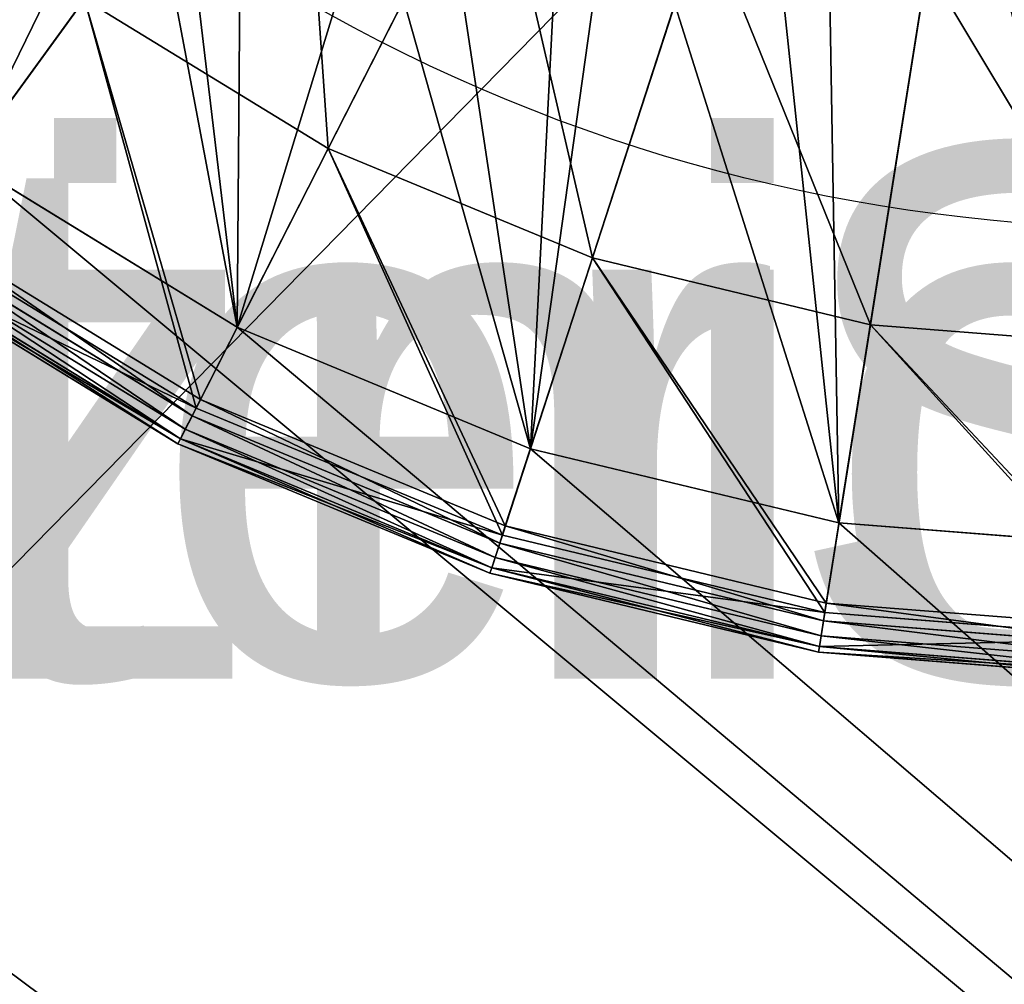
# Model space of a CAD drawing. Header units: centimetres. Extents: x -20.5 to 20.5, y -20.5 to 20.5.
# Tile 78 of 256: x -2.1 to -0.3, y -2.6 to -0.8. Entities that reach past the tile are written whole.
import ezdxf

# ---------------------------------------------------------------- set-up
doc = ezdxf.new("R2010")
doc.units = ezdxf.units.CM
doc.header["$LTSCALE"] = 2.54
doc.layers.get('0').update_dxf_attribs({"true_color": 0xff5454})
doc.layers.add('CHROM', color=7, linetype='Continuous', true_color=0x777799)

# ---------------------------------------------------------------- blocks, each defined once
blk = doc.blocks.new('Grupuj#4')
at = {"color": 0}
for p, q in [((1.5664, 0.7257, 3.9), (2.6091, 2.1609, 3.6769)), ((1.5664, 0.7257, 3.9), (2.6091, 2.1609, 3.6769)), ((2.0748, 0.4142, 3.9), (2.8802, 1.9948, 3.6769)), ((2.0748, 0.4142, 3.9), (2.8802, 1.9948, 3.6769)), ((2.6257, 0.186, 3.9), (3.1739, 1.8731, 3.6769)), ((2.6257, 0.186, 3.9), (3.1739, 1.8731, 3.6769)), ((3.2055, 0.0468, 3.9), (3.4831, 1.7989, 3.6769)), ((3.2055, 0.0468, 3.9), (3.4831, 1.7989, 3.6769)), ((2.0748, 0.4142, 3.9), (1.5664, 0.7257, 3.9)), ((2.0748, 0.4142, 3.6), (1.5664, 0.7257, 3.6)), ((2.0748, 0.4142, 3.6), (1.5664, 0.7257, 3.6)), ((2.0748, 0.4142, 3.9), (1.5664, 0.7257, 3.9)), ((2.0748, 0.4142, 3.9), (2.0748, 0.4142, 3.6)), ((2.6257, 0.186, 3.9), (2.0748, 0.4142, 3.9)), ((2.0748, 0.4142, 3.9), (2.0748, 0.4142, 3.6)), ((2.6257, 0.186, 3.6), (2.0748, 0.4142, 3.6)), ((2.6257, 0.186, 3.6), (2.0748, 0.4142, 3.6)), ((2.6257, 0.186, 3.9), (2.0748, 0.4142, 3.9)), ((3.2055, 0.0468, 3.9), (2.6257, 0.186, 3.9)), ((2.6257, 0.186, 3.9), (2.6257, 0.186, 3.6)), ((3.2055, 0.0468, 3.6), (2.6257, 0.186, 3.6)), ((2.6257, 0.186, 3.9), (2.6257, 0.186, 3.6)), ((3.2055, 0.0468, 3.6), (2.6257, 0.186, 3.6)), ((3.2055, 0.0468, 3.9), (2.6257, 0.186, 3.9)), ((3.2055, 0.0468, 3.9), (3.2055, 0.0468, 3.6)), ((3.8, 0, 3.9), (3.2055, 0.0468, 3.9)), ((3.2055, 0.0468, 3.9), (3.2055, 0.0468, 3.6)), ((3.8, 0, 3.6), (3.2055, 0.0468, 3.6)), ((3.8, 0, 3.6), (3.2055, 0.0468, 3.6)), ((3.8, 0, 3.9), (3.2055, 0.0468, 3.9))]:
    blk.add_line(p, q, dxfattribs=at)
mesh = blk.add_polyface(dxfattribs=at)
corners = [(1.5664, 6.8743, 3.6), (1.3785, 3.8, 3.6), (1.113, 6.487, 3.6), (1.4083, 4.1788, 3.6), (1.497, 4.5483, 3.6), (1.6424, 4.8993, 3.6), (2.0748, 7.1858, 3.6), (1.841, 5.2233, 3.6), (2.0878, 5.5122, 3.6), (2.6257, 7.414, 3.6), (2.3767, 5.759, 3.6), (2.7007, 5.9576, 3.6), (3.2055, 7.5532, 3.6), (3.0517, 6.103, 3.6), (3.4212, 6.1917, 3.6), (3.8, 7.6, 3.6), (3.8, 6.2215, 3.6), (4.3945, 7.5532, 3.6), (4.1788, 6.1917, 3.6), (4.5483, 6.103, 3.6), (4.9743, 7.414, 3.6), (4.8993, 5.9576, 3.6), (5.2233, 5.759, 3.6), (5.5252, 7.1858, 3.6), (5.5122, 5.5122, 3.6), (5.759, 5.2233, 3.6), (6.0336, 6.8743, 3.6), (5.9576, 4.8993, 3.6), (6.103, 4.5483, 3.6), (6.487, 6.487, 3.6), (6.1917, 4.1788, 3.6), (6.2215, 3.8, 3.6), (6.487, 1.113, 3.6), (6.8743, 1.5664, 3.6), (6.8743, 6.0336, 3.6), (7.1858, 5.5252, 3.6), (7.1858, 2.0748, 3.6), (7.414, 4.9743, 3.6), (7.414, 2.6257, 3.6), (7.5532, 4.3945, 3.6), (7.5532, 3.2055, 3.6), (7.6, 3.8, 3.6), (0.0468, 4.3945, 3.6), (0.0468, 3.2055, 3.6), (0, 3.8, 3.6), (0.186, 2.6257, 3.6), (0.186, 4.9743, 3.6), (0.4142, 2.0748, 3.6), (0.4142, 5.5252, 3.6), (0.7257, 1.5664, 3.6), (0.7257, 6.0336, 3.6), (1.113, 1.113, 3.6), (1.5664, 0.7257, 3.6), (1.4083, 3.4212, 3.6), (1.497, 3.0517, 3.6), (1.6424, 2.7007, 3.6), (2.0748, 0.4142, 3.6), (1.841, 2.3767, 3.6), (2.0878, 2.0878, 3.6), (2.6257, 0.186, 3.6), (2.3767, 1.841, 3.6), (2.7007, 1.6424, 3.6), (3.2055, 0.0468, 3.6), (3.0517, 1.497, 3.6), (3.4212, 1.4083, 3.6), (3.8, 0, 3.6), (3.8, 1.3785, 3.6), (4.1788, 1.4083, 3.6), (4.3945, 0.0468, 3.6), (4.5483, 1.497, 3.6), (4.9743, 0.186, 3.6), (4.8993, 1.6424, 3.6), (5.2233, 1.841, 3.6), (5.5252, 0.4142, 3.6), (5.5122, 2.0878, 3.6), (5.759, 2.3767, 3.6), (6.0336, 0.7257, 3.6), (5.9576, 2.7007, 3.6), (6.103, 3.0517, 3.6), (6.1917, 3.4212, 3.6)]
mesh.append_faces([[corners[k] for k in face] for face in [(40, 39, 41), (42, 43, 44)]], dxfattribs={"vtx0": -1, "color": 0})
mesh.append_faces([[corners[k] for k in face] for face in [(0, 1, 2), (1, 0, 3), (3, 0, 4), (4, 0, 5), (5, 6, 7), (7, 6, 8), (8, 9, 10), (10, 9, 11), (11, 12, 13), (13, 12, 14), (14, 15, 16), (16, 17, 18), (18, 17, 19), (19, 20, 21), (21, 20, 22), (22, 23, 24), (24, 23, 25), (25, 26, 27), (27, 26, 28), (28, 29, 30), (30, 29, 31), (32, 29, 33), (33, 35, 36), (36, 37, 38), (38, 39, 40), (43, 42, 45), (45, 46, 47), (47, 48, 49), (49, 2, 51), (51, 2, 52), (52, 55, 56), (56, 58, 59), (59, 61, 62), (62, 64, 65), (65, 67, 68), (68, 69, 70), (70, 72, 73), (73, 75, 76), (76, 78, 32)]], dxfattribs={"vtx0": -1, "vtx1": -1, "color": 0})
mesh.append_faces([[corners[k] for k in face] for face in [(31, 29, 32), (52, 2, 1)]], dxfattribs={"vtx0": -1, "vtx1": -1, "vtx2": -1, "color": 0})
mesh.append_faces([[corners[k] for k in face] for face in [(5, 0, 6), (8, 6, 9), (11, 9, 12), (14, 12, 15), (16, 15, 17), (19, 17, 20), (22, 20, 23), (25, 23, 26), (28, 26, 29), (33, 29, 34), (33, 34, 35), (36, 35, 37), (38, 37, 39), (45, 42, 46), (47, 46, 48), (49, 48, 50), (49, 50, 2), (52, 1, 53), (52, 53, 54), (52, 54, 55), (56, 55, 57), (56, 57, 58), (59, 58, 60), (59, 60, 61), (62, 61, 63), (62, 63, 64), (65, 64, 66), (65, 66, 67), (68, 67, 69), (70, 69, 71), (70, 71, 72), (73, 72, 74), (73, 74, 75), (76, 75, 77), (76, 77, 78), (32, 78, 79), (32, 79, 31)]], dxfattribs={"vtx0": -1, "vtx2": -1, "color": 0})
mesh = blk.add_polyface(dxfattribs=at)
corners = [(1.5664, 0.7257, 3.9), (2.3674, 2.3674, 3.6769), (1.113, 1.113, 3.9), (2.6091, 2.1609, 3.6769)]
mesh.append_faces([[corners[k] for k in face] for face in [(0, 1, 2), (1, 0, 3)]], dxfattribs={"vtx0": -1, "color": 0})
mesh = blk.add_polyface(dxfattribs=at)
corners = [(2.0748, 0.4142, 3.9), (2.6091, 2.1609, 3.6769), (1.5664, 0.7257, 3.9), (2.8802, 1.9948, 3.6769)]
mesh.append_faces([[corners[k] for k in face] for face in [(0, 1, 2), (1, 0, 3)]], dxfattribs={"vtx0": -1, "color": 0})
mesh = blk.add_polyface(dxfattribs=at)
corners = [(2.6257, 0.186, 3.9), (2.8802, 1.9948, 3.6769), (2.0748, 0.4142, 3.9), (3.1739, 1.8731, 3.6769)]
mesh.append_faces([[corners[k] for k in face] for face in [(0, 1, 2), (1, 0, 3)]], dxfattribs={"vtx0": -1, "color": 0})
mesh = blk.add_polyface(dxfattribs=at)
corners = [(3.2055, 0.0468, 3.9), (3.1739, 1.8731, 3.6769), (2.6257, 0.186, 3.9), (3.4831, 1.7989, 3.6769)]
mesh.append_faces([[corners[k] for k in face] for face in [(0, 1, 2), (1, 0, 3)]], dxfattribs={"vtx0": -1, "color": 0})
mesh = blk.add_polyface(dxfattribs=at)
corners = [(3.8, 0, 3.9), (3.4831, 1.7989, 3.6769), (3.2055, 0.0468, 3.9), (3.8, 1.7739, 3.6769)]
mesh.append_faces([[corners[k] for k in face] for face in [(0, 1, 2), (1, 0, 3)]], dxfattribs={"vtx0": -1, "color": 0})
mesh = blk.add_polyface(dxfattribs=at)
corners = [(2.0748, 0.4142, 3.6), (1.5664, 0.7257, 3.9), (1.5664, 0.7257, 3.6), (2.0748, 0.4142, 3.9)]
mesh.append_faces([[corners[k] for k in face] for face in [(0, 1, 2), (1, 0, 3)]], dxfattribs={"vtx0": -1, "color": 0})
mesh = blk.add_polyface(dxfattribs=at)
corners = [(2.6257, 0.186, 3.6), (2.0748, 0.4142, 3.9), (2.0748, 0.4142, 3.6), (2.6257, 0.186, 3.9)]
mesh.append_faces([[corners[k] for k in face] for face in [(0, 1, 2), (1, 0, 3)]], dxfattribs={"vtx0": -1, "color": 0})
mesh = blk.add_polyface(dxfattribs=at)
corners = [(3.2055, 0.0468, 3.6), (2.6257, 0.186, 3.9), (2.6257, 0.186, 3.6), (3.2055, 0.0468, 3.9)]
mesh.append_faces([[corners[k] for k in face] for face in [(0, 1, 2), (1, 0, 3)]], dxfattribs={"vtx0": -1, "color": 0})
mesh = blk.add_polyface(dxfattribs=at)
corners = [(3.8, 0, 3.6), (3.2055, 0.0468, 3.9), (3.2055, 0.0468, 3.6), (3.8, 0, 3.9)]
mesh.append_faces([[corners[k] for k in face] for face in [(0, 1, 2), (1, 0, 3)]], dxfattribs={"vtx0": -1, "color": 0})
blk = doc.blocks.new('R__nica#1')
at = {"color": 0}
blk.add_blockref('Grupuj#4', (0, 0), dxfattribs=at)
blk = doc.blocks.new('OuterShell')
at = {"color": 0}
for p, q in [((2.4919, 0.9959, 12.9468), (2.8007, 1.602, 13.0947)), ((2.8007, 1.602, 12.6882), (2.4919, 0.9959, 12.5883)), ((2.4919, 0.9959, 12.9468), (2.8007, 1.602, 13.0947)), ((2.8007, 1.602, 12.6882), (2.4919, 0.9959, 12.5883)), ((2.9882, 0.7903, 12.9468), (3.1984, 1.4373, 13.0947)), ((3.1984, 1.4373, 12.6882), (2.9882, 0.7903, 12.5883)), ((3.1984, 1.4373, 12.6882), (2.9882, 0.7903, 12.5883)), ((2.9882, 0.7903, 12.9468), (3.1984, 1.4373, 13.0947)), ((3.6169, 1.3368, 12.6882), (3.5105, 0.6649, 12.5883)), ((3.5105, 0.6649, 12.9468), (3.6169, 1.3368, 13.0947)), ((3.5105, 0.6649, 12.9468), (3.6169, 1.3368, 13.0947)), ((3.6169, 1.3368, 12.6882), (3.5105, 0.6649, 12.5883)), ((2.0339, 1.2765, 12.5883), (1.7121, 0.8337, 12.4896)), ((2.0339, 1.2765, 12.5883), (1.7121, 0.8337, 12.4896)), ((1.7228, 0.8484, 12.8057), (2.0339, 1.2765, 12.9468)), ((1.7228, 0.8484, 12.8057), (2.0339, 1.2765, 12.9468)), ((2.4919, 0.9959, 12.9468), (2.0339, 1.2765, 12.9468)), ((2.4919, 0.9959, 12.5883), (2.0339, 1.2765, 12.5883)), ((2.4919, 0.9959, 12.9468), (2.0339, 1.2765, 12.9468)), ((2.4919, 0.9959, 12.5883), (2.0339, 1.2765, 12.5883)), ((2.4919, 0.9959, 12.5883), (2.2434, 0.5081, 12.4896)), ((2.4919, 0.9959, 12.5883), (2.2434, 0.5081, 12.4896)), ((2.2516, 0.5244, 12.8057), (2.4919, 0.9959, 12.9468)), ((2.2516, 0.5244, 12.8057), (2.4919, 0.9959, 12.9468)), ((2.9882, 0.7903, 12.9468), (2.4919, 0.9959, 12.9468)), ((2.9882, 0.7903, 12.5883), (2.4919, 0.9959, 12.5883)), ((2.9882, 0.7903, 12.9468), (2.4919, 0.9959, 12.9468)), ((2.9882, 0.7903, 12.5883), (2.4919, 0.9959, 12.5883)), ((2.2434, 0.5081, 12.4896), (1.7121, 0.8337, 12.4896)), ((2.2434, 0.5081, 12.4896), (1.7121, 0.8337, 12.4896)), ((2.2516, 0.5244, 12.8057), (1.7228, 0.8484, 12.8057)), ((2.2516, 0.5244, 12.8057), (1.7228, 0.8484, 12.8057)), ((2.2362, 0.494, 12.791), (1.7028, 0.8208, 12.791)), ((2.2362, 0.494, 12.791), (1.7028, 0.8208, 12.791)), ((2.2233, 0.4686, 12.7672), (1.6861, 0.7978, 12.7672)), ((2.2233, 0.4686, 12.7672), (1.6861, 0.7978, 12.7672)), ((2.214, 0.4505, 12.628), (1.6741, 0.7814, 12.628)), ((2.214, 0.4505, 12.628), (1.6741, 0.7814, 12.628)), ((2.214, 0.4505, 12.7362), (1.6741, 0.7813, 12.7362)), ((2.214, 0.4505, 12.7362), (1.6741, 0.7813, 12.7362)), ((2.9882, 0.7903, 12.5883), (2.819, 0.2697, 12.4896)), ((2.9882, 0.7903, 12.5883), (2.819, 0.2697, 12.4896)), ((2.8246, 0.287, 12.8057), (2.9882, 0.7903, 12.9468)), ((2.8246, 0.287, 12.8057), (2.9882, 0.7903, 12.9468)), ((3.5105, 0.6649, 12.5883), (2.9882, 0.7903, 12.5883)), ((3.5105, 0.6649, 12.9468), (2.9882, 0.7903, 12.9468)), ((3.5105, 0.6649, 12.5883), (2.9882, 0.7903, 12.5883)), ((3.5105, 0.6649, 12.9468), (2.9882, 0.7903, 12.9468)), ((2.2092, 0.441, 12.7006), (1.6678, 0.7727, 12.7006)), ((2.2092, 0.441, 12.6635), (1.6678, 0.7727, 12.6635)), ((2.2092, 0.441, 12.7006), (1.6678, 0.7727, 12.7006)), ((2.2092, 0.441, 12.6635), (1.6678, 0.7727, 12.6635)), ((3.5105, 0.6649, 12.5883), (3.4249, 0.1242, 12.4896)), ((3.5105, 0.6649, 12.5883), (3.4249, 0.1242, 12.4896)), ((3.4277, 0.1422, 12.8057), (3.5105, 0.6649, 12.9468)), ((3.4277, 0.1422, 12.8057), (3.5105, 0.6649, 12.9468)), ((4.046, 0.6227, 12.5883), (3.5105, 0.6649, 12.5883)), ((4.046, 0.6227, 12.9468), (3.5105, 0.6649, 12.9468)), ((4.046, 0.6227, 12.9468), (3.5105, 0.6649, 12.9468)), ((4.046, 0.6227, 12.5883), (3.5105, 0.6649, 12.5883)), ((2.2362, 0.494, 12.791), (2.2516, 0.5244, 12.8057)), ((2.2362, 0.494, 12.791), (2.2516, 0.5244, 12.8057)), ((2.8246, 0.287, 12.8057), (2.2516, 0.5244, 12.8057)), ((2.8246, 0.287, 12.8057), (2.2516, 0.5244, 12.8057)), ((2.2434, 0.5081, 12.4896), (2.214, 0.4505, 12.628)), ((2.2434, 0.5081, 12.4896), (2.214, 0.4505, 12.628)), ((2.819, 0.2697, 12.4896), (2.2434, 0.5081, 12.4896)), ((2.819, 0.2697, 12.4896), (2.2434, 0.5081, 12.4896)), ((2.2233, 0.4686, 12.7672), (2.2362, 0.494, 12.791)), ((2.2233, 0.4686, 12.7672), (2.2362, 0.494, 12.791)), ((2.8141, 0.2546, 12.791), (2.2362, 0.494, 12.791)), ((2.8141, 0.2546, 12.791), (2.2362, 0.494, 12.791)), ((2.214, 0.4505, 12.7362), (2.2233, 0.4686, 12.7672)), ((2.214, 0.4505, 12.7362), (2.2233, 0.4686, 12.7672)), ((2.8053, 0.2275, 12.7672), (2.2233, 0.4686, 12.7672)), ((2.8053, 0.2275, 12.7672), (2.2233, 0.4686, 12.7672)), ((2.2092, 0.441, 12.7006), (2.214, 0.4505, 12.7362)), ((2.214, 0.4505, 12.628), (2.2092, 0.441, 12.6635)), ((2.2092, 0.441, 12.7006), (2.214, 0.4505, 12.7362)), ((2.214, 0.4505, 12.628), (2.2092, 0.441, 12.6635)), ((2.799, 0.2081, 12.7362), (2.214, 0.4505, 12.7362)), ((2.799, 0.2082, 12.628), (2.214, 0.4505, 12.628)), ((2.799, 0.2081, 12.7362), (2.214, 0.4505, 12.7362)), ((2.799, 0.2082, 12.628), (2.214, 0.4505, 12.628)), ((2.7957, 0.198, 12.7006), (2.2092, 0.441, 12.7006)), ((2.7957, 0.198, 12.7006), (2.2092, 0.441, 12.7006)), ((2.2092, 0.441, 12.6635), (2.2092, 0.441, 12.7006)), ((2.7957, 0.198, 12.6635), (2.2092, 0.441, 12.6635)), ((2.2092, 0.441, 12.6635), (2.2092, 0.441, 12.7006)), ((2.7957, 0.198, 12.6635), (2.2092, 0.441, 12.6635)), ((2.8141, 0.2546, 12.791), (2.8246, 0.287, 12.8057)), ((2.8141, 0.2546, 12.791), (2.8246, 0.287, 12.8057)), ((3.4277, 0.1422, 12.8057), (2.8246, 0.287, 12.8057)), ((3.4277, 0.1422, 12.8057), (2.8246, 0.287, 12.8057)), ((2.819, 0.2697, 12.4896), (2.799, 0.2082, 12.628)), ((2.819, 0.2697, 12.4896), (2.799, 0.2082, 12.628)), ((3.4249, 0.1242, 12.4896), (2.819, 0.2697, 12.4896)), ((3.4249, 0.1242, 12.4896), (2.819, 0.2697, 12.4896)), ((2.8053, 0.2275, 12.7672), (2.8141, 0.2546, 12.791)), ((2.8053, 0.2275, 12.7672), (2.8141, 0.2546, 12.791)), ((3.4224, 0.1086, 12.791), (2.8141, 0.2546, 12.791)), ((3.4224, 0.1086, 12.791), (2.8141, 0.2546, 12.791)), ((2.799, 0.2081, 12.7362), (2.8053, 0.2275, 12.7672)), ((2.799, 0.2081, 12.7362), (2.8053, 0.2275, 12.7672)), ((3.4179, 0.0805, 12.7672), (2.8053, 0.2275, 12.7672)), ((3.4179, 0.0805, 12.7672), (2.8053, 0.2275, 12.7672)), ((2.799, 0.2082, 12.628), (2.7957, 0.198, 12.6635)), ((2.799, 0.2082, 12.628), (2.7957, 0.198, 12.6635)), ((2.7957, 0.198, 12.7006), (2.799, 0.2081, 12.7362)), ((2.7957, 0.198, 12.7006), (2.799, 0.2081, 12.7362)), ((3.4148, 0.0604, 12.628), (2.799, 0.2082, 12.628)), ((3.4148, 0.0604, 12.628), (2.799, 0.2082, 12.628)), ((3.4147, 0.0603, 12.7362), (2.799, 0.2081, 12.7362)), ((3.4147, 0.0603, 12.7362), (2.799, 0.2081, 12.7362)), ((2.7957, 0.198, 12.6635), (2.7957, 0.198, 12.7006)), ((3.4131, 0.0498, 12.7006), (2.7957, 0.198, 12.7006)), ((2.7957, 0.198, 12.6635), (2.7957, 0.198, 12.7006)), ((3.4131, 0.0498, 12.6635), (2.7957, 0.198, 12.6635)), ((3.4131, 0.0498, 12.6635), (2.7957, 0.198, 12.6635)), ((3.4131, 0.0498, 12.7006), (2.7957, 0.198, 12.7006)), ((3.4224, 0.1086, 12.791), (3.4277, 0.1422, 12.8057)), ((3.4224, 0.1086, 12.791), (3.4277, 0.1422, 12.8057)), ((4.046, 0.0936, 12.8057), (3.4277, 0.1422, 12.8057)), ((4.046, 0.0936, 12.8057), (3.4277, 0.1422, 12.8057)), ((3.4249, 0.1242, 12.4896), (3.4148, 0.0604, 12.628)), ((3.4249, 0.1242, 12.4896), (3.4148, 0.0604, 12.628)), ((4.046, 0.0753, 12.4896), (3.4249, 0.1242, 12.4896)), ((4.046, 0.0753, 12.4896), (3.4249, 0.1242, 12.4896)), ((3.4179, 0.0805, 12.7672), (3.4224, 0.1086, 12.791)), ((3.4179, 0.0805, 12.7672), (3.4224, 0.1086, 12.791)), ((4.046, 0.0595, 12.791), (3.4224, 0.1086, 12.791)), ((4.046, 0.0595, 12.791), (3.4224, 0.1086, 12.791)), ((3.4147, 0.0603, 12.7362), (3.4179, 0.0805, 12.7672)), ((3.4147, 0.0603, 12.7362), (3.4179, 0.0805, 12.7672)), ((4.046, 0.031, 12.7672), (3.4179, 0.0805, 12.7672)), ((4.046, 0.031, 12.7672), (3.4179, 0.0805, 12.7672)), ((3.4148, 0.0604, 12.628), (3.4131, 0.0498, 12.6635)), ((3.4148, 0.0604, 12.628), (3.4131, 0.0498, 12.6635)), ((3.4131, 0.0498, 12.7006), (3.4147, 0.0603, 12.7362)), ((3.4131, 0.0498, 12.7006), (3.4147, 0.0603, 12.7362)), ((4.046, 0.0106, 12.7362), (3.4147, 0.0603, 12.7362)), ((4.046, 0.0106, 12.7362), (3.4147, 0.0603, 12.7362)), ((4.046, 0.0107, 12.628), (3.4148, 0.0604, 12.628)), ((4.046, 0.0107, 12.628), (3.4148, 0.0604, 12.628)), ((3.4131, 0.0498, 12.6635), (3.4131, 0.0498, 12.7006)), ((4.046, 0, 12.7006), (3.4131, 0.0498, 12.7006)), ((3.4131, 0.0498, 12.6635), (3.4131, 0.0498, 12.7006)), ((4.046, 0, 12.6635), (3.4131, 0.0498, 12.6635)), ((4.046, 0, 12.7006), (3.4131, 0.0498, 12.7006)), ((4.046, 0, 12.6635), (3.4131, 0.0498, 12.6635))]:
    blk.add_line(p, q, dxfattribs=at)
mesh = blk.add_polyface(dxfattribs=at)
corners = [(2.4919, 0.9959, 12.9468), (2.4338, 1.8269, 13.0947), (2.0339, 1.2765, 12.9468), (2.8007, 1.602, 13.0947)]
mesh.append_faces([[corners[k] for k in face] for face in [(0, 1, 2), (1, 0, 3)]], dxfattribs={"vtx0": -1, "color": 0})
mesh = blk.add_polyface(dxfattribs=at)
corners = [(2.4338, 1.8269, 12.6882), (2.4919, 0.9959, 12.5883), (2.0339, 1.2765, 12.5883), (2.8007, 1.602, 12.6882)]
mesh.append_faces([[corners[k] for k in face] for face in [(0, 1, 2), (1, 0, 3)]], dxfattribs={"vtx0": -1, "color": 0})
mesh = blk.add_polyface(dxfattribs=at)
corners = [(1.6254, 1.6254, 12.5883), (1.7121, 0.8337, 12.4896), (1.2383, 1.2383, 12.4896), (2.0339, 1.2765, 12.5883)]
mesh.append_faces([[corners[k] for k in face] for face in [(0, 1, 2), (1, 0, 3)]], dxfattribs={"vtx0": -1, "color": 0})
mesh = blk.add_polyface(dxfattribs=at)
corners = [(1.7228, 0.8484, 12.8057), (1.6254, 1.6254, 12.9468), (1.2512, 1.2512, 12.8057), (2.0339, 1.2765, 12.9468)]
mesh.append_faces([[corners[k] for k in face] for face in [(0, 1, 2), (1, 0, 3)]], dxfattribs={"vtx0": -1, "color": 0})
mesh = blk.add_polyface(dxfattribs=at)
corners = [(2.9882, 0.7903, 12.9468), (2.8007, 1.602, 13.0947), (2.4919, 0.9959, 12.9468), (3.1984, 1.4373, 13.0947)]
mesh.append_faces([[corners[k] for k in face] for face in [(0, 1, 2), (1, 0, 3)]], dxfattribs={"vtx0": -1, "color": 0})
mesh = blk.add_polyface(dxfattribs=at)
corners = [(2.8007, 1.602, 12.6882), (2.9882, 0.7903, 12.5883), (2.4919, 0.9959, 12.5883), (3.1984, 1.4373, 12.6882)]
mesh.append_faces([[corners[k] for k in face] for face in [(0, 1, 2), (1, 0, 3)]], dxfattribs={"vtx0": -1, "color": 0})
mesh = blk.add_polyface(dxfattribs=at)
corners = [(3.1984, 1.4373, 12.6882), (3.5105, 0.6649, 12.5883), (2.9882, 0.7903, 12.5883), (3.6169, 1.3368, 12.6882)]
mesh.append_faces([[corners[k] for k in face] for face in [(0, 1, 2), (1, 0, 3)]], dxfattribs={"vtx0": -1, "color": 0})
mesh = blk.add_polyface(dxfattribs=at)
corners = [(3.5105, 0.6649, 12.9468), (3.1984, 1.4373, 13.0947), (2.9882, 0.7903, 12.9468), (3.6169, 1.3368, 13.0947)]
mesh.append_faces([[corners[k] for k in face] for face in [(0, 1, 2), (1, 0, 3)]], dxfattribs={"vtx0": -1, "color": 0})
mesh = blk.add_polyface(dxfattribs=at)
corners = [(4.046, 0.6227, 12.9468), (3.6169, 1.3368, 13.0947), (3.5105, 0.6649, 12.9468), (4.046, 1.3031, 13.0947)]
mesh.append_faces([[corners[k] for k in face] for face in [(0, 1, 2), (1, 0, 3)]], dxfattribs={"vtx0": -1, "color": 0})
mesh = blk.add_polyface(dxfattribs=at)
corners = [(3.6169, 1.3368, 12.6882), (4.046, 0.6227, 12.5883), (3.5105, 0.6649, 12.5883), (4.046, 1.3031, 12.6882)]
mesh.append_faces([[corners[k] for k in face] for face in [(0, 1, 2), (1, 0, 3)]], dxfattribs={"vtx0": -1, "color": 0})
mesh = blk.add_polyface(dxfattribs=at)
corners = [(2.0339, 1.2765, 12.5883), (2.2434, 0.5081, 12.4896), (1.7121, 0.8337, 12.4896), (2.4919, 0.9959, 12.5883)]
mesh.append_faces([[corners[k] for k in face] for face in [(0, 1, 2), (1, 0, 3)]], dxfattribs={"vtx0": -1, "color": 0})
mesh = blk.add_polyface(dxfattribs=at)
corners = [(2.2516, 0.5244, 12.8057), (2.0339, 1.2765, 12.9468), (1.7228, 0.8484, 12.8057), (2.4919, 0.9959, 12.9468)]
mesh.append_faces([[corners[k] for k in face] for face in [(0, 1, 2), (1, 0, 3)]], dxfattribs={"vtx0": -1, "color": 0})
mesh = blk.add_polyface(dxfattribs=at)
corners = [(2.4919, 0.9959, 12.5883), (2.819, 0.2697, 12.4896), (2.2434, 0.5081, 12.4896), (2.9882, 0.7903, 12.5883)]
mesh.append_faces([[corners[k] for k in face] for face in [(0, 1, 2), (1, 0, 3)]], dxfattribs={"vtx0": -1, "color": 0})
mesh = blk.add_polyface(dxfattribs=at)
corners = [(2.8246, 0.287, 12.8057), (2.4919, 0.9959, 12.9468), (2.2516, 0.5244, 12.8057), (2.9882, 0.7903, 12.9468)]
mesh.append_faces([[corners[k] for k in face] for face in [(0, 1, 2), (1, 0, 3)]], dxfattribs={"vtx0": -1, "color": 0})
mesh = blk.add_polyface(dxfattribs=at)
corners = [(2.2434, 0.5081, 12.4896), (1.6741, 0.7814, 12.628), (1.7121, 0.8337, 12.4896), (2.214, 0.4505, 12.628)]
mesh.append_faces([[corners[k] for k in face] for face in [(0, 1, 2), (1, 0, 3)]], dxfattribs={"vtx0": -1, "color": 0})
mesh = blk.add_polyface(dxfattribs=at)
corners = [(2.2362, 0.494, 12.791), (1.7228, 0.8484, 12.8057), (1.7028, 0.8208, 12.791), (2.2516, 0.5244, 12.8057)]
mesh.append_faces([[corners[k] for k in face] for face in [(0, 1, 2), (1, 0, 3)]], dxfattribs={"vtx0": -1, "color": 0})
mesh = blk.add_polyface(dxfattribs=at)
corners = [(2.2233, 0.4686, 12.7672), (1.7028, 0.8208, 12.791), (1.6861, 0.7978, 12.7672), (2.2362, 0.494, 12.791)]
mesh.append_faces([[corners[k] for k in face] for face in [(0, 1, 2), (1, 0, 3)]], dxfattribs={"vtx0": -1, "color": 0})
mesh = blk.add_polyface(dxfattribs=at)
corners = [(2.214, 0.4505, 12.7362), (1.6861, 0.7978, 12.7672), (1.6741, 0.7813, 12.7362), (2.2233, 0.4686, 12.7672)]
mesh.append_faces([[corners[k] for k in face] for face in [(0, 1, 2), (1, 0, 3)]], dxfattribs={"vtx0": -1, "color": 0})
mesh = blk.add_polyface(dxfattribs=at)
corners = [(2.214, 0.4505, 12.628), (1.6678, 0.7727, 12.6635), (1.6741, 0.7814, 12.628), (2.2092, 0.441, 12.6635)]
mesh.append_faces([[corners[k] for k in face] for face in [(0, 1, 2), (1, 0, 3)]], dxfattribs={"vtx0": -1, "color": 0})
mesh = blk.add_polyface(dxfattribs=at)
corners = [(2.2092, 0.441, 12.7006), (1.6741, 0.7813, 12.7362), (1.6678, 0.7727, 12.7006), (2.214, 0.4505, 12.7362)]
mesh.append_faces([[corners[k] for k in face] for face in [(0, 1, 2), (1, 0, 3)]], dxfattribs={"vtx0": -1, "color": 0})
mesh = blk.add_polyface(dxfattribs=at)
corners = [(2.9882, 0.7903, 12.5883), (3.4249, 0.1242, 12.4896), (2.819, 0.2697, 12.4896), (3.5105, 0.6649, 12.5883)]
mesh.append_faces([[corners[k] for k in face] for face in [(0, 1, 2), (1, 0, 3)]], dxfattribs={"vtx0": -1, "color": 0})
mesh = blk.add_polyface(dxfattribs=at)
corners = [(3.4277, 0.1422, 12.8057), (2.9882, 0.7903, 12.9468), (2.8246, 0.287, 12.8057), (3.5105, 0.6649, 12.9468)]
mesh.append_faces([[corners[k] for k in face] for face in [(0, 1, 2), (1, 0, 3)]], dxfattribs={"vtx0": -1, "color": 0})
mesh = blk.add_polyface(dxfattribs=at)
corners = [(2.2092, 0.441, 12.6635), (1.6678, 0.7727, 12.7006), (1.6678, 0.7727, 12.6635), (2.2092, 0.441, 12.7006)]
mesh.append_faces([[corners[k] for k in face] for face in [(0, 1, 2), (1, 0, 3)]], dxfattribs={"vtx0": -1, "color": 0})
mesh = blk.add_polyface(dxfattribs=at)
corners = [(3.5105, 0.6649, 12.5883), (4.046, 0.0753, 12.4896), (3.4249, 0.1242, 12.4896), (4.046, 0.6227, 12.5883)]
mesh.append_faces([[corners[k] for k in face] for face in [(0, 1, 2), (1, 0, 3)]], dxfattribs={"vtx0": -1, "color": 0})
mesh = blk.add_polyface(dxfattribs=at)
corners = [(4.046, 0.0936, 12.8057), (3.5105, 0.6649, 12.9468), (3.4277, 0.1422, 12.8057), (4.046, 0.6227, 12.9468)]
mesh.append_faces([[corners[k] for k in face] for face in [(0, 1, 2), (1, 0, 3)]], dxfattribs={"vtx0": -1, "color": 0})
mesh = blk.add_polyface(dxfattribs=at)
corners = [(2.8141, 0.2546, 12.791), (2.2516, 0.5244, 12.8057), (2.2362, 0.494, 12.791), (2.8246, 0.287, 12.8057)]
mesh.append_faces([[corners[k] for k in face] for face in [(0, 1, 2), (1, 0, 3)]], dxfattribs={"vtx0": -1, "color": 0})
mesh = blk.add_polyface(dxfattribs=at)
corners = [(2.819, 0.2697, 12.4896), (2.214, 0.4505, 12.628), (2.2434, 0.5081, 12.4896), (2.799, 0.2082, 12.628)]
mesh.append_faces([[corners[k] for k in face] for face in [(0, 1, 2), (1, 0, 3)]], dxfattribs={"vtx0": -1, "color": 0})
mesh = blk.add_polyface(dxfattribs=at)
corners = [(2.8053, 0.2275, 12.7672), (2.2362, 0.494, 12.791), (2.2233, 0.4686, 12.7672), (2.8141, 0.2546, 12.791)]
mesh.append_faces([[corners[k] for k in face] for face in [(0, 1, 2), (1, 0, 3)]], dxfattribs={"vtx0": -1, "color": 0})
mesh = blk.add_polyface(dxfattribs=at)
corners = [(2.799, 0.2081, 12.7362), (2.2233, 0.4686, 12.7672), (2.214, 0.4505, 12.7362), (2.8053, 0.2275, 12.7672)]
mesh.append_faces([[corners[k] for k in face] for face in [(0, 1, 2), (1, 0, 3)]], dxfattribs={"vtx0": -1, "color": 0})
mesh = blk.add_polyface(dxfattribs=at)
corners = [(2.7957, 0.198, 12.7006), (2.214, 0.4505, 12.7362), (2.2092, 0.441, 12.7006), (2.799, 0.2081, 12.7362)]
mesh.append_faces([[corners[k] for k in face] for face in [(0, 1, 2), (1, 0, 3)]], dxfattribs={"vtx0": -1, "color": 0})
mesh = blk.add_polyface(dxfattribs=at)
corners = [(2.799, 0.2082, 12.628), (2.2092, 0.441, 12.6635), (2.214, 0.4505, 12.628), (2.7957, 0.198, 12.6635)]
mesh.append_faces([[corners[k] for k in face] for face in [(0, 1, 2), (1, 0, 3)]], dxfattribs={"vtx0": -1, "color": 0})
mesh = blk.add_polyface(dxfattribs=at)
corners = [(2.7957, 0.198, 12.6635), (2.2092, 0.441, 12.7006), (2.2092, 0.441, 12.6635), (2.7957, 0.198, 12.7006)]
mesh.append_faces([[corners[k] for k in face] for face in [(0, 1, 2), (1, 0, 3)]], dxfattribs={"vtx0": -1, "color": 0})
mesh = blk.add_polyface(dxfattribs=at)
corners = [(3.4224, 0.1086, 12.791), (2.8246, 0.287, 12.8057), (2.8141, 0.2546, 12.791), (3.4277, 0.1422, 12.8057)]
mesh.append_faces([[corners[k] for k in face] for face in [(0, 1, 2), (1, 0, 3)]], dxfattribs={"vtx0": -1, "color": 0})
mesh = blk.add_polyface(dxfattribs=at)
corners = [(3.4249, 0.1242, 12.4896), (2.799, 0.2082, 12.628), (2.819, 0.2697, 12.4896), (3.4148, 0.0604, 12.628)]
mesh.append_faces([[corners[k] for k in face] for face in [(0, 1, 2), (1, 0, 3)]], dxfattribs={"vtx0": -1, "color": 0})
mesh = blk.add_polyface(dxfattribs=at)
corners = [(3.4179, 0.0805, 12.7672), (2.8141, 0.2546, 12.791), (2.8053, 0.2275, 12.7672), (3.4224, 0.1086, 12.791)]
mesh.append_faces([[corners[k] for k in face] for face in [(0, 1, 2), (1, 0, 3)]], dxfattribs={"vtx0": -1, "color": 0})
mesh = blk.add_polyface(dxfattribs=at)
corners = [(3.4147, 0.0603, 12.7362), (2.8053, 0.2275, 12.7672), (2.799, 0.2081, 12.7362), (3.4179, 0.0805, 12.7672)]
mesh.append_faces([[corners[k] for k in face] for face in [(0, 1, 2), (1, 0, 3)]], dxfattribs={"vtx0": -1, "color": 0})
mesh = blk.add_polyface(dxfattribs=at)
corners = [(3.4148, 0.0604, 12.628), (2.7957, 0.198, 12.6635), (2.799, 0.2082, 12.628), (3.4131, 0.0498, 12.6635)]
mesh.append_faces([[corners[k] for k in face] for face in [(0, 1, 2), (1, 0, 3)]], dxfattribs={"vtx0": -1, "color": 0})
mesh = blk.add_polyface(dxfattribs=at)
corners = [(3.4131, 0.0498, 12.7006), (2.799, 0.2081, 12.7362), (2.7957, 0.198, 12.7006), (3.4147, 0.0603, 12.7362)]
mesh.append_faces([[corners[k] for k in face] for face in [(0, 1, 2), (1, 0, 3)]], dxfattribs={"vtx0": -1, "color": 0})
mesh = blk.add_polyface(dxfattribs=at)
corners = [(3.4131, 0.0498, 12.6635), (2.7957, 0.198, 12.7006), (2.7957, 0.198, 12.6635), (3.4131, 0.0498, 12.7006)]
mesh.append_faces([[corners[k] for k in face] for face in [(0, 1, 2), (1, 0, 3)]], dxfattribs={"vtx0": -1, "color": 0})
mesh = blk.add_polyface(dxfattribs=at)
corners = [(4.046, 0.0595, 12.791), (3.4277, 0.1422, 12.8057), (3.4224, 0.1086, 12.791), (4.046, 0.0936, 12.8057)]
mesh.append_faces([[corners[k] for k in face] for face in [(0, 1, 2), (1, 0, 3)]], dxfattribs={"vtx0": -1, "color": 0})
mesh = blk.add_polyface(dxfattribs=at)
corners = [(4.046, 0.0753, 12.4896), (3.4148, 0.0604, 12.628), (3.4249, 0.1242, 12.4896), (4.046, 0.0107, 12.628)]
mesh.append_faces([[corners[k] for k in face] for face in [(0, 1, 2), (1, 0, 3)]], dxfattribs={"vtx0": -1, "color": 0})
mesh = blk.add_polyface(dxfattribs=at)
corners = [(4.046, 0.031, 12.7672), (3.4224, 0.1086, 12.791), (3.4179, 0.0805, 12.7672), (4.046, 0.0595, 12.791)]
mesh.append_faces([[corners[k] for k in face] for face in [(0, 1, 2), (1, 0, 3)]], dxfattribs={"vtx0": -1, "color": 0})
mesh = blk.add_polyface(dxfattribs=at)
corners = [(4.046, 0.0106, 12.7362), (3.4179, 0.0805, 12.7672), (3.4147, 0.0603, 12.7362), (4.046, 0.031, 12.7672)]
mesh.append_faces([[corners[k] for k in face] for face in [(0, 1, 2), (1, 0, 3)]], dxfattribs={"vtx0": -1, "color": 0})
mesh = blk.add_polyface(dxfattribs=at)
corners = [(4.046, 0.0107, 12.628), (3.4131, 0.0498, 12.6635), (3.4148, 0.0604, 12.628), (4.046, 0, 12.6635)]
mesh.append_faces([[corners[k] for k in face] for face in [(0, 1, 2), (1, 0, 3)]], dxfattribs={"vtx0": -1, "color": 0})
mesh = blk.add_polyface(dxfattribs=at)
corners = [(4.046, 0, 12.7006), (3.4147, 0.0603, 12.7362), (3.4131, 0.0498, 12.7006), (4.046, 0.0106, 12.7362)]
mesh.append_faces([[corners[k] for k in face] for face in [(0, 1, 2), (1, 0, 3)]], dxfattribs={"vtx0": -1, "color": 0})
mesh = blk.add_polyface(dxfattribs=at)
corners = [(4.046, 0, 12.6635), (3.4131, 0.0498, 12.7006), (3.4131, 0.0498, 12.6635), (4.046, 0, 12.7006)]
mesh.append_faces([[corners[k] for k in face] for face in [(0, 1, 2), (1, 0, 3)]], dxfattribs={"vtx0": -1, "color": 0})
blk = doc.blocks.new('R__nica')
at = {"color": 0, "extrusion": (0, -1, 0)}
blk.add_arc((3.2, 2.7713, -1.2), 3.2, 60, 120, dxfattribs=at)
blk.add_arc((3.2, 2.7713, -1.2), 3.2, 60, 120, dxfattribs=at)
blk = doc.blocks.new('Oltens Halsa korek do umywalki klik klak okr_g_y z przelewem G1 1_4 chrom 05101100')
at = {"layer": 'CHROM', "color": 253, "true_color": 0x999999}
ref = blk.add_blockref('OuterShell', (0, 0, 0.2639), dxfattribs=at)
ref.add_attrib('Skp_GroupInstanceName', 'OuterShell', (0, 0), dxfattribs={"layer": '0', "height": 1})
ref = blk.add_blockref('R__nica#1', (0.246, 0.246, 7.9663), dxfattribs=at)
ref.add_attrib('Skp_GroupInstanceName', 'Różnica', (0, 0), dxfattribs={"layer": '0', "height": 1})
at = {"layer": 'CHROM', "color": 253, "true_color": 0x999999, "extrusion": (0, -1, 3.10238e-13)}
ref = blk.add_blockref('R__nica', (0.846, 6.7, -6.8173), dxfattribs=at)
ref.add_attrib('Skp_GroupInstanceName', 'Różnica', (0, 0), dxfattribs={"layer": '0', "height": 1})
blk = doc.blocks.new('Grupuj#1')
at = {"color": 0}
for p, q in [((18.2664, 19.4257, 3), (18.7748, 19.1142, 3)), ((18.7748, 19.1142, 3), (19.3257, 18.886, 3)), ((19.3257, 18.886, 3), (19.9055, 18.7468, 3)), ((19.9055, 18.7468, 3), (20.5, 18.7, 3))]:
    blk.add_line(p, q, dxfattribs=at)
at = {"color": 7, "true_color": 0xfdfdfd}
mesh = blk.add_polyface(dxfattribs=at)
corners = [(0.7, 0.7, 13.5), (2.9177, 4.4144, 13.5), (0.7, 41, 13.5), (2.9365, 4.1808, 13.5), (2.9925, 3.953, 13.5), (3.0843, 3.7366, 13.5), (3.2095, 3.5369, 13.5), (3.3652, 3.3587, 13.5), (3.5476, 3.2066, 13.5), (3.752, 3.0842, 13.5), (3.9735, 2.9946, 13.5), (4.2066, 2.9399, 13.5), (4.4456, 2.9215, 13.5), (40.3, 0.7, 13.5), (36.5544, 2.9215, 13.5), (36.7934, 2.9399, 13.5), (37.0265, 2.9946, 13.5), (37.248, 3.0842, 13.5), (37.4524, 3.2066, 13.5), (37.6348, 3.3587, 13.5), (37.7905, 3.5369, 13.5), (37.9157, 3.7366, 13.5), (38.0075, 3.953, 13.5), (38.0635, 4.1808, 13.5), (38.0823, 4.4144, 13.5), (38.0823, 28.1856, 13.5), (3.9735, 29.6054, 13.5), (40.3, 41, 13.5), (3.752, 29.5158, 13.5), (3.5476, 29.3934, 13.5), (3.3652, 29.2413, 13.5), (3.2095, 29.0631, 13.5), (3.0843, 28.8634, 13.5), (2.9925, 28.647, 13.5), (2.9365, 28.4192, 13.5), (2.9177, 28.1856, 13.5), (4.2066, 29.6601, 13.5), (4.4456, 29.6785, 13.5), (36.5544, 29.6785, 13.5), (36.7934, 29.6601, 13.5), (37.0265, 29.6054, 13.5), (37.248, 29.5158, 13.5), (37.4524, 29.3934, 13.5), (37.6348, 29.2413, 13.5), (37.7905, 29.0631, 13.5), (37.9157, 28.8634, 13.5), (38.0075, 28.647, 13.5), (38.0635, 28.4192, 13.5)]
mesh.append_faces([[corners[k] for k in face] for face in [(0, 1, 2), (1, 0, 3), (3, 0, 4), (4, 0, 5), (5, 0, 6), (6, 0, 7), (7, 0, 8), (8, 0, 9), (9, 0, 10), (10, 0, 11), (11, 0, 12), (12, 13, 14), (14, 13, 15), (15, 13, 16), (16, 13, 17), (17, 13, 18), (18, 13, 19), (19, 13, 20), (20, 13, 21), (21, 13, 22), (22, 13, 23), (23, 13, 24), (24, 13, 25), (2, 26, 27), (26, 2, 28), (28, 2, 29), (29, 2, 30), (30, 2, 31), (31, 2, 32), (32, 2, 33), (33, 2, 34), (34, 2, 35), (35, 2, 1), (27, 25, 13)]], dxfattribs={"vtx0": -1, "vtx1": -1, "color": 7})
mesh.append_faces([[corners[k] for k in face] for face in [(12, 0, 13), (27, 26, 36), (27, 36, 37), (27, 37, 38), (27, 38, 39), (27, 39, 40), (27, 40, 41), (27, 41, 42), (27, 42, 43), (27, 43, 44), (27, 44, 45), (27, 45, 46), (27, 46, 47), (27, 47, 25)]], dxfattribs={"vtx0": -1, "vtx2": -1, "color": 7})
mesh = blk.add_polyface(dxfattribs=at)
corners = [(40.3, 41), (0.7, 0.7), (0.7, 41), (40.3, 0.7)]
mesh.append_faces([[corners[k] for k in face] for face in [(0, 1, 2), (1, 0, 3)]], dxfattribs={"vtx0": -1, "color": 7})
mesh = blk.add_polyface(dxfattribs=at)
corners = [(5.9949, 5.647, 3), (5.9935, 26.94, 3), (5.9935, 5.66, 3), (5.9949, 26.953, 3), (5.9989, 5.6343, 3), (5.9989, 26.9657, 3), (6.0056, 5.6223, 3), (6.0056, 26.9777, 3), (6.0146, 5.6112, 3), (6.0146, 26.9888, 3), (6.0259, 5.6013, 3), (6.0259, 26.9987, 3), (6.0391, 5.5928, 3), (6.0391, 27.0072, 3), (6.0539, 5.586, 3), (6.0539, 27.014, 3), (6.0699, 5.581, 3), (6.0699, 27.019, 3), (6.0868, 5.578, 3), (6.0868, 27.022, 3), (6.1041, 5.577, 3), (6.1041, 27.023, 3), (34.8959, 5.577, 3), (18.2664, 19.4257, 3), (17.813, 19.813, 3), (17.4257, 20.2664, 3), (17.1142, 20.7748, 3), (16.886, 21.3257, 3), (16.7468, 21.9055, 3), (16.7, 22.5, 3), (18.7748, 19.1142, 3), (19.3257, 18.886, 3), (19.9055, 18.7468, 3), (20.5, 18.7, 3), (21.0945, 18.7468, 3), (21.6743, 18.886, 3), (22.2252, 19.1142, 3), (22.7336, 19.4257, 3), (23.187, 19.813, 3), (23.5743, 20.2664, 3), (23.8858, 20.7748, 3), (24.114, 21.3257, 3), (24.2532, 21.9055, 3), (24.3, 22.5, 3), (20.5, 26.3, 3), (34.8959, 27.023, 3), (19.9055, 26.2532, 3), (19.3257, 26.114, 3), (18.7748, 25.8858, 3), (18.2664, 25.5743, 3), (17.813, 25.187, 3), (17.4257, 24.7336, 3), (17.1142, 24.2252, 3), (16.886, 23.6743, 3), (16.7468, 23.0945, 3), (21.0945, 26.2532, 3), (21.6743, 26.114, 3), (22.2252, 25.8858, 3), (22.7336, 25.5743, 3), (23.187, 25.187, 3), (23.5743, 24.7336, 3), (23.8858, 24.2252, 3), (24.114, 23.6743, 3), (24.2532, 23.0945, 3), (34.9132, 5.578, 3), (34.9132, 27.022, 3), (34.9301, 5.581, 3), (34.9301, 27.019, 3), (34.9461, 5.586, 3), (34.9461, 27.014, 3), (34.9609, 5.5928, 3), (34.9609, 27.0072, 3), (34.9741, 5.6013, 3), (34.9741, 26.9987, 3), (34.9854, 5.6112, 3), (34.9854, 26.9888, 3), (34.9944, 5.6223, 3), (34.9944, 26.9777, 3), (35.0011, 5.6343, 3), (35.0011, 26.9657, 3), (35.0051, 5.647, 3), (35.0051, 26.953, 3), (35.0065, 5.66, 3), (35.0065, 26.94, 3)]
mesh.append_faces([[corners[k] for k in face] for face in [(0, 1, 2), (81, 82, 83)]], dxfattribs={"vtx0": -1, "color": 7})
mesh.append_faces([[corners[k] for k in face] for face in [(1, 0, 3), (3, 4, 5), (5, 6, 7), (7, 8, 9), (9, 10, 11), (11, 12, 13), (13, 14, 15), (15, 16, 17), (17, 18, 19), (19, 20, 21), (23, 22, 30), (30, 22, 31), (31, 22, 32), (32, 22, 33), (33, 22, 34), (34, 22, 35), (35, 22, 36), (36, 22, 37), (37, 22, 38), (38, 22, 39), (39, 22, 40), (40, 22, 41), (41, 22, 42), (42, 22, 43), (21, 44, 45), (44, 21, 46), (46, 21, 47), (47, 21, 48), (48, 21, 49), (49, 21, 50), (50, 21, 51), (51, 21, 52), (52, 21, 53), (53, 21, 54), (54, 21, 29), (45, 64, 65), (65, 66, 67), (67, 68, 69), (69, 70, 71), (71, 72, 73), (73, 74, 75), (75, 76, 77), (77, 78, 79), (79, 80, 81)]], dxfattribs={"vtx0": -1, "vtx1": -1, "color": 7})
mesh.append_faces([[corners[k] for k in face] for face in [(21, 22, 23), (45, 43, 22)]], dxfattribs={"vtx0": -1, "vtx1": -1, "vtx2": -1, "color": 7})
mesh.append_faces([[corners[k] for k in face] for face in [(3, 0, 4), (5, 4, 6), (7, 6, 8), (9, 8, 10), (11, 10, 12), (13, 12, 14), (15, 14, 16), (17, 16, 18), (19, 18, 20), (21, 20, 22), (21, 23, 24), (21, 24, 25), (21, 25, 26), (21, 26, 27), (21, 27, 28), (21, 28, 29), (45, 44, 55), (45, 55, 56), (45, 56, 57), (45, 57, 58), (45, 58, 59), (45, 59, 60), (45, 60, 61), (45, 61, 62), (45, 62, 63), (45, 63, 43), (45, 22, 64), (65, 64, 66), (67, 66, 68), (69, 68, 70), (71, 70, 72), (73, 72, 74), (75, 74, 76), (77, 76, 78), (79, 78, 80), (81, 80, 82)]], dxfattribs={"vtx0": -1, "vtx2": -1, "color": 7})
blk = doc.blocks.new('Oltens Susa umywalka wisz_ca 50x41 cm z pow_ok_ SmartClean bia_a 41903000')
at = {"color": 0}
for name, p in [('Grupuj#1', (0, 0)), ('Oltens Halsa korek do umywalki klik klak okr_g_y z przelewem G1 1_4 chrom 05101100', (16.454, 18.454, -8.8663))]:
    blk.add_blockref(name, p, dxfattribs=at)

msp = doc.modelspace()

# ---------------------------------------------------------------- block references
at = {"color": 0}
msp.add_blockref('Oltens Susa umywalka wisz_ca 50x41 cm z pow_ok_ SmartClean bia_a 41903000', (-20.5, -20.5, -2.4488), dxfattribs=at)

doc.saveas('drawing.dxf')
